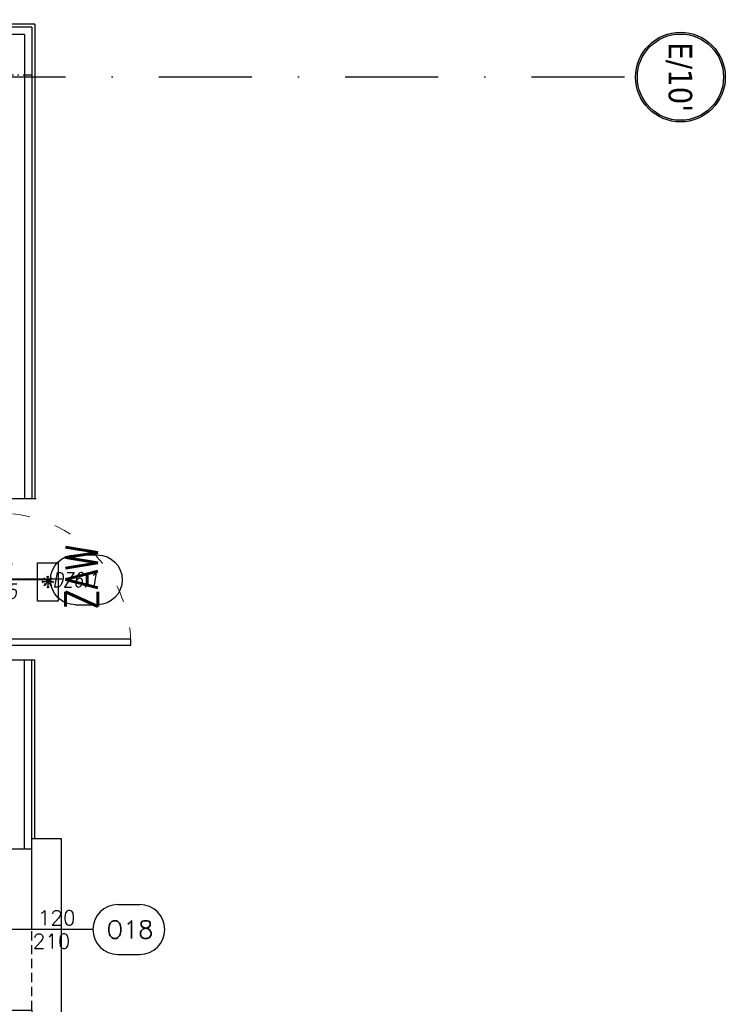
# Model space of a CAD drawing. Header units: millimetres. Extents: x 42924 to 92944, y -369470 to -179866.
# Tile 177 of 256: x 63417 to 63898, y -185010 to -184339. Entities that reach past the tile are written whole.
import ezdxf
from ezdxf.enums import TextEntityAlignment as Align

# ---------------------------------------------------------------- set-up
doc = ezdxf.new("R2010")
doc.units = ezdxf.units.MM
for name, pattern in [('ACAD_ISO03W100', [30, 12, -18]), ('CACHE', [9.525, 6.35, -3.175]), ('DASHDOT', [25.4, 12.7, -6.35, 0, -6.35])]:
    doc.linetypes.add(name, pattern=pattern)
doc.layers.get('0').update_dxf_attribs({"color": 8})
for name, color, linetype in [('!! 0_ Istn-okna', 8, 'Continuous'), ('!! 0_ Istn-sciany', 8, 'Continuous'), ('!! 0_ Istn-widok', 8, 'Continuous'), ('!! 0_Opis_okna', 8, 'Continuous'), ('!! 0_Osie', 8, 'DASHDOT'), ('!! 1_ tynk zewn  - nowy', 8, 'Continuous'), ('!! 1_ widok', 8, 'Continuous'), ('!! 1_drzwi opis', 8, 'Continuous'), ('!! 1_drzwi-linia', 8, 'Continuous'), ('!! 1_Hatch dach', 8, 'Continuous'), ('!! 1_hatch projektowane ściany', 8, 'Continuous'), ('!! 1_PROJ przerywana', 8, 'CACHE'), ('!! 1_PROJ Sciany', 8, 'Continuous'), ('!! 1_PROJ TERMOIZOL', 8, 'Continuous'), ('!! 1_PROJ ŻELBET', 8, 'Continuous'), ('0-osie-liniA', 8, 'DASHDOT'), ('0-osie-tx', 8, 'Continuous'), ('E1', 2, 'Continuous'), ('E_AW', 1, 'Continuous')]:
    doc.layers.add(name, color=color, linetype=linetype)
doc.layers.add('oświetlenie awaryjne', color=1, linetype='Continuous', lineweight=30)
doc.styles.add('50', font='ROMANS.shx', dxfattribs={"width": 0.8, "height": 10})
doc.styles.add('ARCHETYP', font='romans.shx', dxfattribs={"height": 15})
doc.styles.add('ELE1', font='romans.shx', dxfattribs={"width": 0.8, "height": 18})
doc.styles.add('TAHOMA', font='tahoma.ttf')
doc.linetypes.add('ZIGZAG', pattern='A,0.00254,-5.08,[131,ltypeshp.shx,S=5.08,R=0,X=-5.08,Y=0],-10.16,[131,ltypeshp.shx,S=5.08,R=180,X=5.08,Y=0],-5.08', length=20.32254)

# ---------------------------------------------------------------- blocks, each defined once
blk = doc.blocks.new('A$C28E329F3')
at = {"layer": 'oświetlenie awaryjne', "linetype": 'ByBlock'}
for p, q in [((0, 14), (26, 14)), ((0, 0), (0, 14)), ((26, 14), (26, 0)), ((26, 0), (0, 0))]:
    blk.add_line(p, q, dxfattribs=at)
at = {"layer": 'oświetlenie awaryjne', "color": 7, "linetype": 'ByBlock'}
for p, q in [((9.94, 7), (9.11, 7.64)), ((9.94, 7), (9.11, 6.36)), ((9.11, 7), (16.89, 7)), ((10.25, 9.75), (13, 7)), ((10.25, 4.25), (13, 7)), ((11.62, 8.38), (10.58, 8.51)), ((11.62, 8.38), (11.49, 9.42)), ((13, 10.06), (12.36, 10.89)), ((13, 10.89), (13, 3.11)), ((13, 10.06), (13.64, 10.89)), ((13, 7), (15.75, 9.75)), ((13, 7), (15.75, 4.25)), ((14.38, 8.38), (14.51, 9.42)), ((14.38, 8.38), (15.42, 8.51)), ((16.06, 7), (16.89, 7.64)), ((16.06, 7), (16.89, 6.36)), ((11.62, 5.62), (10.58, 5.49)), ((11.62, 5.62), (11.49, 4.58)), ((13, 3.94), (12.36, 3.11)), ((13, 3.94), (13.64, 3.11)), ((14.38, 5.62), (15.42, 5.49)), ((14.38, 5.62), (14.51, 4.58))]:
    blk.add_line(p, q, dxfattribs=at)
blk = doc.blocks.new('słup 25 x 25')
at = {"layer": '!! 1_Hatch dach'}
h = blk.add_hatch(dxfattribs=at)
h.set_pattern_fill('ANSI35', color=256)
h.set_pattern_definition([(45, (-64242.072, 198338.2015), (-4.49012806, 4.49012806), []), (45, (-64237.5816, 198338.2015), (-4.49012806, 4.49012806), [7.9375, -1.5875, 0, -1.5875])])
h.paths.add_polyline_path([(-12.5, 12.5), (12.5, 12.5), (12.5, -12.5), (-12.5, -12.5)])
at = {"layer": '!! 1_PROJ ŻELBET'}
blk.add_lwpolyline([(-12.5, 12.5), (12.5, 12.5), (12.5, -12.5), (-12.5, -12.5)], close=True, dxfattribs=at)
at = {"layer": '0-osie-liniA', "ltscale": 0.5}
for points in [[(0, 37.5), (0, -37.5)], [(-37.5, 0), (37.5, 0)]]:
    blk.add_lwpolyline(points, dxfattribs=at)
blk = doc.blocks.new('*U171')
h = blk.add_hatch(color=256)
edge = h.paths.add_edge_path()
edge.add_arc((0, 0), 30.6, 0, 360)
edge = h.paths.add_edge_path(flags=17)
edge.add_arc((0, 0), 29.4, 0, 360)
for radius in [30.6, 29.4]:
    blk.add_circle((0, 0), radius)
at = {"style": 'TAHOMA', "flags": 8}
blk.add_attdef('ANSICHTSNUMMER', text='', height=16, dxfattribs=at).set_placement((0, 0), align=Align.MIDDLE_CENTER)
blk = doc.blocks.new('BLOK OSI')
at = {"layer": '0-osie-liniA', "ltscale": 5}
blk.add_lwpolyline([(52022.72, -198139.09), (55017, -198139.09)], dxfattribs=at)
at = {"layer": '0-osie-tx'}
ref = blk.add_blockref('*U171', (55047.6, -198139.25), dxfattribs=dict(at, rotation=90))
ref.add_attrib('ANSICHTSNUMMER', "E/10'", dxfattribs={"layer": '0', "height": 16, "rotation": 270, "style": 'TAHOMA', "flags": 8}).set_placement((55047.6, -198139.25), align=Align.MIDDLE_CENTER)
blk = doc.blocks.new('1_ok-opis')
blk.add_line((0, 111.61), (0, 50))
for points in [[(-17, 128.61), (-17, 143.61)], [(17, 128.61), (17, 143.61)]]:
    blk.add_lwpolyline(points)
for centre, start, end in [((0, 143.61), 0, 180), ((0, 128.61), 180, 0)]:
    blk.add_arc(centre, 17, start, end)
at = {"style": 'ARCHETYP'}
for tag, height, rotation, p in [('NR', 12, 90, (0, 136.9)), ('NR', 12, 270, (0, 136.9)), ('SZEROKOŚĆ', 10, 90, (-8, 78.29)), ('SZEROKOŚĆ', 10, 270, (8, 78.29)), ('WYSOKOŚĆ', 10, 270, (-8, 78.29)), ('WYSOKOŚĆ', 10, 90, (8, 78.29))]:
    blk.add_attdef(tag, text='', height=height, rotation=rotation, dxfattribs=at).set_placement(p, align=Align.MIDDLE)
blk = doc.blocks.new('OKNO PROJ 120')
at = {"layer": '!! 0_ Istn-okna'}
for points in [[(62604.5, -199623.15), (62717.5, -199623.15)], [(62604.5, -199631.15), (62717.5, -199631.15)], [(62612.5, -199627.15), (62722.5, -199627.15)]]:
    blk.add_lwpolyline(points, dxfattribs=at)
for points in [[(62606.5, -199631.15), (62612.5, -199631.15), (62612.5, -199623.15), (62606.5, -199623.15)], [(62722.5, -199631.15), (62715.5, -199631.15), (62715.5, -199623.15), (62722.5, -199623.15)]]:
    blk.add_lwpolyline(points, close=True, dxfattribs=at)
at = {"layer": '!! 0_ Istn-sciany'}
for points in [[(62604.5, -199631.15), (62609.5, -199631.15)], [(62717.5, -199631.15), (62717.5, -199631.15)]]:
    blk.add_lwpolyline(points, dxfattribs=at)
at = {"layer": '!! 0_ Istn-widok'}
for points in [[(62597.5, -199601.15), (62731.5, -199601.15)], [(62597.5, -199606.15), (62597.5, -199601.15)], [(62731.5, -199606.15), (62731.5, -199601.15)], [(62602.5, -199651.15), (62602.5, -199671.15)], [(62726.5, -199651.15), (62726.5, -199671.15)], [(62726.5, -199671.15), (62602.5, -199671.15)]]:
    blk.add_lwpolyline(points, dxfattribs=at)
at = {"layer": '!! 1_PROJ przerywana'}
for points in [[(62604.5, -199606.15), (62724.5, -199606.15)], [(62609.5, -199651.15), (62719.5, -199651.15)]]:
    blk.add_lwpolyline(points, dxfattribs=at)
at = {"layer": '!! 1_PROJ Sciany'}
for points in [[(62604.5, -199623.15), (62604.5, -199606.15)], [(62724.5, -199623.15), (62724.5, -199606.15)], [(62604.5, -199623.15), (62604.5, -199631.15)], [(62724.5, -199623.15), (62724.5, -199631.15)], [(62609.5, -199631.15), (62609.5, -199651.15)], [(62719.5, -199631.15), (62719.5, -199651.15)], [(62719.5, -199631.15), (62724.5, -199631.15)], [(62609.5, -199651.15), (62604.5, -199651.15)], [(62719.5, -199651.15), (62724.5, -199651.15)]]:
    blk.add_lwpolyline(points, dxfattribs=at)
blk = doc.blocks.new('drzwi zew 90')
for points in [[(63566.34, -197707.13), (63566.34, -197697.13), (63561.34, -197697.13), (63561.34, -197707.13)], [(63566.34, -197797.13), (63566.34, -197807.13), (63561.34, -197807.13), (63561.34, -197797.13)], [(63653.84, -197793.13), (63563.84, -197793.13), (63563.84, -197797.13), (63653.84, -197797.13)]]:
    blk.add_lwpolyline(points, close=True)
blk.add_lwpolyline([(63606.98, -197752.13), (63541.14, -197752.13)])
at = {"linetype": 'ACAD_ISO03W100', "lineweight": 5}
blk.add_arc((63563.84, -197797.13), 90, 360, 90, dxfattribs=at)

msp = doc.modelspace()

# ---------------------------------------------------------------- linework, layer by layer
at = {"layer": '!! 1_ tynk zewn  - nowy'}
for p, q in [((63427.0634, -184341.88811), (62509.94628, -184341.88829)), ((63427.0634, -184341.88811), (63427.0633, -184665.38363)), ((63425.0634, -184343.88811), (62509.94628, -184343.88829)), ((63425.0634, -184343.88811), (63425.0633, -184665.38363)), ((63425.06336, -184959.40053), (63425.0633, -184775.38362)), ((63427.06334, -184897.40053), (63427.0633, -184775.38362))]:
    msp.add_line(p, q, dxfattribs=at)
for points in [[(63405.06565, -184665.38358), (63427.99196, -184665.38358)], [(63405.06373, -184775.38362), (63427.0633, -184775.38362)]]:
    msp.add_lwpolyline(points, dxfattribs=at)
at = {"layer": '!! 1_PROJ TERMOIZOL', "linetype": 'ZIGZAG', "ltscale": 0.75}
for p, q in [((63420.0634, -184348.88811), (62509.94628, -184348.88829)), ((63420.0634, -184348.88811), (63420.0633, -184665.38364)), ((63420.06334, -184904.40053), (63420.0633, -184775.38362))]:
    msp.add_line(p, q, dxfattribs=at)

# ---------------------------------------------------------------- block references
at = {"layer": '!! 0_Opis_okna'}
ref = msp.add_blockref('1_ok-opis', (63355.06379, -184959.40053), dxfattribs=dict(at, rotation=270))
ref.add_attrib('WYSOKOŚĆ', '210', dxfattribs={"layer": '0', "height": 10, "style": 'ARCHETYP'}).set_placement((63438.48071, -184967.40053), align=Align.MIDDLE)
ref.add_attrib('SZEROKOŚĆ', '120', dxfattribs={"layer": '0', "height": 10, "style": 'ARCHETYP'}).set_placement((63442.01074, -184951.40053), align=Align.MIDDLE)
ref.add_attrib('NR', 'O18', dxfattribs={"layer": '0', "height": 12, "style": 'ARCHETYP'}).set_placement((63491.96523, -184959.40053), align=Align.MIDDLE)
at = {"layer": '!! 0_Osie'}
msp.add_blockref('BLOK OSI', (8819.85593, 13761.2005), dxfattribs=at)
at = {"layer": '!! 1_ widok', "rotation": 90}
msp.add_blockref('OKNO PROJ 120', (-136226.08821, -247623.89808), dxfattribs=at)
at = {"layer": '!! 1_drzwi opis'}
ref = msp.add_blockref('1_ok-opis', (63326.1279, -184720.92345), dxfattribs=dict(at, xscale=-1, rotation=269.9999963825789))
ref.add_attrib('WYSOKOŚĆ', '90', dxfattribs={"layer": '0', "height": 10, "rotation": 359.99999638, "style": '50', "oblique": 10, "width": 0.8}).set_placement((63404.41875, -184712.92345), align=Align.MIDDLE)
ref.add_attrib('SZEROKOŚĆ', '205', dxfattribs={"layer": '0', "height": 10, "rotation": 359.99999638, "style": '50', "oblique": 10, "width": 0.8}).set_placement((63404.41875, -184728.92345), align=Align.MIDDLE)
ref.add_attrib('NR', 'DZ6.1', dxfattribs={"layer": '0', "height": 10, "rotation": 359.99999638, "style": '50', "oblique": 10, "width": 0.8}).set_placement((63454.73914, -184720.92345), align=Align.MIDDLE)
at = {"layer": '!! 1_drzwi-linia'}
msp.add_blockref('drzwi zew 90', (-161.28048, 13031.74451), dxfattribs=at)
at = {"layer": '!! 1_hatch projektowane ściany'}
msp.add_blockref('słup 25 x 25', (63392.56379, -184376.3878), dxfattribs=at)
at = {"layer": 'E_AW', "linetype": 'ByBlock', "rotation": 269.9999999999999}
msp.add_blockref('A$C28E329F3', (63428.97757, -184709.35707), dxfattribs=at)

# ---------------------------------------------------------------- texts
at = {"layer": 'E1', "style": 'ELE1', "width": 0.75}
msp.add_text('ZAW', height=22, rotation=90, dxfattribs=at).set_placement((63459.07749, -184719.21945), align=Align.MIDDLE_CENTER)

doc.saveas('drawing.dxf')
